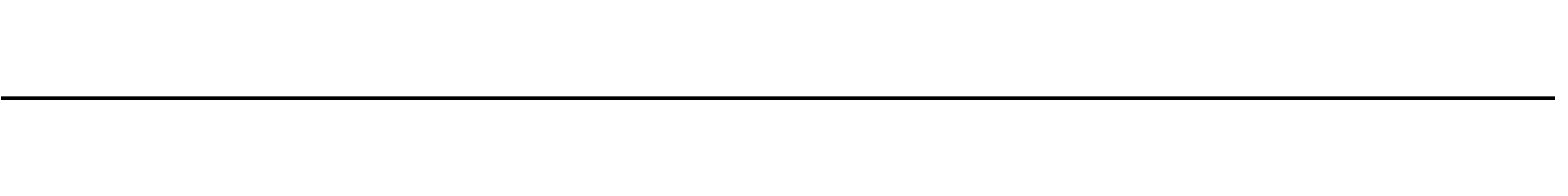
# Model space of a CAD drawing. Header units: millimetres. Extents: x -12354389001 to 271431, y -126469 to 48347.
# Tile 48 of 79: x -12331556465 to -12330987965, y -42897 to -42217. Entities that reach past the tile are written whole.
import ezdxf
from ezdxf.enums import TextEntityAlignment as Align

# ---------------------------------------------------------------- set-up
doc = ezdxf.new("R2010")
doc.units = ezdxf.units.MM
for name, pattern in [('1', [0]), ('4', [5, 3, -2]), ('BGS', [10, 0, 10])]:
    doc.linetypes.add(name, pattern=pattern)
doc.layers.get('0').update_dxf_attribs({"lineweight": 9})
doc.layers.add('00 opisy', color=7, linetype='Continuous', lineweight=25)
doc.layers.add('EBUPP', color=7, linetype='1', lineweight=30)
for name, color, linetype in [('EADOD', 7, 'Continuous'), ('EADTD', 7, 'Continuous'), ('EBUOA', 7, 'Continuous'), ('EDZPD', 3, '1'), ('EDZTD', 3, 'Continuous'), ('SDROK', 7, 'Continuous'), ('SDRPK', 7, '1'), ('SZOPO', 7, 'BGS'), ('SZZPZ', 102, 'Continuous'), ('UCCOA', 6, 'Continuous'), ('UCCOO', 6, 'Continuous'), ('UCCPA', 6, '1'), ('UCCPOR', 6, '1'), ('UCCTO', 6, 'Continuous'), ('UEEOA', 1, 'Continuous'), ('UEEOO', 1, 'Continuous'), ('UEEPA', 1, '1'), ('UEEPON', 1, '1'), ('UEETO', 1, 'Continuous'), ('UGGPOR', 2, '1'), ('UKKOA', 7, 'Continuous'), ('UKKOO', 1, 'Continuous'), ('UKKPA', 1, '1'), ('UKKPB', 1, '1'), ('UKKTO', 1, 'Continuous'), ('UTTOO', 2, 'Continuous'), ('UTTPO', 1, '1'), ('UTTTO', 2, 'Continuous'), ('UWWOO', 5, 'Continuous'), ('UWWPO', 5, '4'), ('UWWTO', 5, 'Continuous'), ('WUKOS', 7, 'Continuous'), ('WUKPS', 7, '1'), ('ZAKRES', 2, '1')]:
    doc.layers.add(name, color=color, linetype=linetype)
doc.styles.get("Standard").update_dxf_attribs({"font": 'arial.ttf'})

# ---------------------------------------------------------------- blocks, each defined once
blk = doc.blocks.new('GRO')
blk.add_circle((0, 0), 0.09)
blk = doc.blocks.new('DLI')
blk.add_circle((0, 0), 0.09)
for centre, start, end in [((0, 0.750093), 30.14144, 149.85856), ((-0.713298, 0.231779), 102.145781, 221.858708), ((0.713298, 0.231779), 318.141292, 77.854219), ((-0.440797, -0.606751), 174.149498, 293.852913), ((0.440797, -0.606751), 246.147087, 5.850502)]:
    blk.add_arc(centre, 0.75, start, end)
blk = doc.blocks.new('TRA')
for p, q in [((-5.5, 2.7539), (-5.5, 1.7539)), ((-4.5, 2.7539), (-4.5, 1.7539)), ((4.5, 2.7539), (4.5, 1.7539)), ((5.5, 2.7539), (5.5, 1.7539)), ((-0.5, -2.2461), (-0.5, -3.2461)), ((0.5, -2.2461), (0.5, -3.2461))]:
    blk.add_line(p, q)
blk = doc.blocks.new('DIG')
for p, q in [((-0.6024, 0.1875), (-0.9874, 1.3242)), ((-0.9874, 1.3242), (-0.0078, 0.6309)), ((-0.0078, 0.6309), (0.9542, 1.3483)), ((0.9542, 1.3483), (0.5976, 0.2024)), ((-1.5645, -0.5299), (-0.6024, 0.1875)), ((0.5976, 0.2024), (1.5772, -0.4909)), ((-0.3645, -0.515), (-1.5645, -0.5299)), ((0.0205, -1.6517), (-0.3645, -0.515)), ((0.3772, -0.5058), (0.0205, -1.6517)), ((1.5772, -0.4909), (0.3772, -0.5058))]:
    blk.add_line(p, q)
blk.add_circle((0, 0), 0.09)
blk = doc.blocks.new('WLZ')
blk.add_circle((0, 0), 0.4)
blk = doc.blocks.new('PNN')
for p, q in [((5.2, 0), (4.0686, 1.1314)), ((1.2, 0), (9.2, 0)), ((5.2, 0), (4.0686, -1.1314))]:
    blk.add_line(p, q)
blk = doc.blocks.new('SLS')
blk.add_circle((0, 0), 0.35)
blk = doc.blocks.new('LAT')
for p, q in [((0, 1.2), (0, 2)), ((-2, 0), (-1.2, 0)), ((1.2, 0), (2, 0)), ((0, -1.2), (0, -2))]:
    blk.add_line(p, q)
blk = doc.blocks.new('STE')
for p, q in [((-1, 0.5), (-1, -0.5)), ((1, 0.5), (1, -0.5)), ((-1, 0), (1, 0))]:
    blk.add_line(p, q)
blk = doc.blocks.new('KRA')
for p, q in [((-0.75, -0.3571), (-0.75, 0.3571)), ((-0.75, 0.3571), (0.75, 0.3571)), ((-0.25, -0.3571), (-0.25, 0.3571)), ((0.25, -0.3571), (0.25, 0.3571)), ((0.75, 0.3571), (0.75, -0.3571)), ((0.75, -0.3571), (-0.75, -0.3571))]:
    blk.add_line(p, q)
blk = doc.blocks.new('WSP')
blk.add_circle((0, 0), 0.09)
blk = doc.blocks.new('Wrocławska 82')
at = {"layer": 'EBUPP', "linetype": '1'}
for p, q in [((-295071.7, 33944.12), (-295087.68, 33878.22)), ((-295087.68, 33878.22), (-295074.07, 33874.92)), ((-295100.68, 33749), (-295076.68, 33742.24)), ((-295080.53, 33728.59), (-295104.53, 33735.35))]:
    blk.add_line(p, q, dxfattribs=at)
at = {"layer": 'EDZPD', "linetype": '1'}
for p, q in [((-295089.54, 34087.01), (-295104.48, 34092.34)), ((-295089.54, 34087.01), (-295089.38, 34087.47)), ((-295089.38, 34087.47), (-295080.52, 34084.32)), ((-295071.2, 34080.46), (-295089.54, 34087.01)), ((-295085.17, 34075.42), (-295108.07, 34083.56)), ((-295085.17, 34075.42), (-295050.99, 34063.16)), ((-295102, 33793.9), (-295059.3, 33871.5)), ((-295071, 33691.65), (-295131, 33690.2)), ((-295089.38, 33685.95), (-295099.64, 33686.11)), ((-295078, 33683.64), (-295089.38, 33685.95)), ((-295103.23, 33681.68), (-295095.91, 33682.32)), ((-295095.91, 33682.32), (-295087.34, 33680.45)), ((-295091.21, 33661.48), (-295087.34, 33680.45)), ((-295083.24, 33680.14), (-295087.34, 33680.45)), ((-295083.24, 33680.14), (-295079.58, 33680.31)), ((-295083.24, 33680.14), (-295088.31, 33662.19))]:
    blk.add_line(p, q, dxfattribs=at)
at = {"layer": 'EDZTD'}
for p, q in [((-295088.1643, 33666.7076), (-295086.4292, 33661.2431)), ((-295086.4292, 33661.2431), (-295078.196, 33661.2431))]:
    blk.add_line(p, q, dxfattribs=at)
at = {"layer": 'SDRPK', "linetype": '1'}
for p, q in [((-295087.95, 34105.27), (-295085.39, 34106.32)), ((-295085.39, 34106.32), (-295073.42, 34103.23)), ((-295090.71, 34093.87), (-295087.95, 34105.27)), ((-295104.56, 34098.51), (-295090.71, 34093.87)), ((-295090.61, 34085.98), (-295106.14, 34091.23)), ((-295110.43, 34086.55), (-295095.98, 34081.33)), ((-295083.23, 34083.57), (-295090.61, 34085.98)), ((-295095.98, 34081.33), (-295084.05, 34077)), ((-295084.05, 34077), (-295077.87, 34074.68)), ((-295105.73, 34073.13), (-295074.34, 34064.62)), ((-295101.2, 34062.64), (-295095.48, 34057.07)), ((-295095.48, 34057.07), (-295101.24, 34037.09)), ((-295096.22, 34030.17), (-295114.74, 34034.59)), ((-295089.43, 34028.43), (-295096.22, 34030.17)), ((-295089.43, 34028.43), (-295074.65, 34024.66)), ((-295099.11, 33893.79), (-295095.85, 33907.41)), ((-295095.85, 33907.41), (-295092.09, 33906.51)), ((-295092.09, 33906.51), (-295095.35, 33892.89)), ((-295095.35, 33892.89), (-295099.11, 33893.79)), ((-295108.86, 33835.92), (-295093.12, 33831.93)), ((-295085.22, 33821.51), (-295086.38, 33815.38)), ((-295085.95, 33809.18), (-295095.27, 33811.45)), ((-295089.19, 33806.12), (-295098.71, 33809.65)), ((-295088.71, 33806.02), (-295083.38, 33803.65)), ((-295083.26, 33804.13), (-295082.95, 33805.39)), ((-295101.81, 33764.24), (-295075.55, 33757.42)), ((-295087.1, 33750), (-295096.47, 33752.65)), ((-295078.16, 33747.47), (-295087.1, 33750)), ((-295095.7, 33732.86), (-295094.98, 33735.41)), ((-295094.98, 33735.41), (-295089.53, 33733.88)), ((-295089.53, 33733.88), (-295090.25, 33731.33)), ((-295084.23, 33694.43), (-295071.44, 33694.66)), ((-295132.22, 33693.35), (-295084.23, 33694.43)), ((-295085.31, 33687.31), (-295094.08, 33688.67)), ((-295078.44, 33685.72), (-295085.31, 33687.31)), ((-295102.41, 33686.53), (-295088.75, 33685.33)), ((-295088.75, 33685.33), (-295076.35, 33682.14)), ((-295102.74, 33684.46), (-295094.68, 33683.7)), ((-295094.68, 33683.7), (-295087.66, 33683.02)), ((-295089.15, 33683.17), (-295088.86, 33681.47)), ((-295087.66, 33683.02), (-295079.22, 33681.07)), ((-295084.83, 33679.32), (-295082.78, 33681.89)), ((-295089.99, 33680.67), (-295088.86, 33681.47)), ((-295088.86, 33681.47), (-295088.67, 33679.27)), ((-295112.77, 33662.68), (-295089.99, 33680.67)), ((-295088.67, 33679.27), (-295084.83, 33679.32)), ((-295088.67, 33679.27), (-295111.71, 33661.8))]:
    blk.add_line(p, q, dxfattribs=at)
at = {"layer": 'SDRPK', "linetype": '4'}
for p, q in [((-295087.17, 34086.96), (-295099.83, 34090.64)), ((-295075.61, 34083.76), (-295087.17, 34086.96)), ((-295089.43, 34028.43), (-295090.19, 34025.43)), ((-295094.22, 34025.4), (-295098.79, 34007.87)), ((-295094.22, 34025.4), (-295086.42, 34023.31)), ((-295086.42, 34023.31), (-295075.18, 34020.32)), ((-295079.83, 34002.79), (-295098.79, 34007.87)), ((-295096.65, 34000), (-295095.09, 34006.88)), ((-295097.74, 33995.18), (-295096.65, 34000)), ((-295094.31, 33987.1), (-295093.86, 33988.87)), ((-295093.86, 33988.87), (-295093.81, 33988.86)), ((-295089.15, 33987.68), (-295093.86, 33988.87)), ((-295089.28, 33987.15), (-295093.99, 33988.35)), ((-295089.45, 33986.5), (-295094.16, 33987.69)), ((-295089.15, 33987.68), (-295089.6, 33985.9)), ((-295089.18, 33987.69), (-295089.15, 33987.68)), ((-295089.6, 33985.9), (-295094.31, 33987.1)), ((-295085.21, 33939.42), (-295074.97, 33982.9)), ((-295101.65, 33944.88), (-295085.21, 33939.42)), ((-295093.61, 33936.6), (-295103.29, 33939.81)), ((-295095.74, 33927.41), (-295093.61, 33936.6)), ((-295101.77, 33928.81), (-295095.74, 33927.41)), ((-295082.94, 33864.74), (-295102.42, 33869.46)), ((-295097.3, 33865.62), (-295083.47, 33862.47)), ((-295083.47, 33862.47), (-295082.94, 33864.74)), ((-295083.47, 33862.47), (-295077.66, 33861.11)), ((-295103.61, 33827.73), (-295089.56, 33824.38)), ((-295088.71, 33806.02), (-295087.8, 33809.64)), ((-295087.43, 33792.65), (-295122.78, 33804.47)), ((-295102.63, 33800.26), (-295037.1, 33778.58)), ((-295038.25, 33776.46), (-295087.43, 33792.65)), ((-295085.04, 33787.4), (-295080.12, 33786)), ((-295083.23, 33786.18), (-295082.41, 33785.89)), ((-295110.67, 33783.05), (-295087.22, 33775.07)), ((-295082.73, 33779.05), (-295087.48, 33780.47)), ((-295084.53, 33780.24), (-295085.49, 33780.51)), ((-295085.08, 33771.93), (-295102.08, 33777.8)), ((-295087.22, 33775.07), (-295043.53, 33761.2)), ((-295057.81, 33763.31), (-295085.08, 33771.93)), ((-295103.09, 33733.93), (-295082.17, 33728.04))]:
    blk.add_line(p, q, dxfattribs=at)
at = {"layer": 'SDRPK', "linetype": '1'}
for centre, radius, start, end in [((-295076.2883, 34099.9932), 17.83, 247.08754, 265.03978), ((-295092.2031, 33844.5668), 12.67, 265.85001, 335.98301), ((-295089.5959, 33816.6701), 7.71, 89.733, 222.61366), ((-295089.185, 33811.5855), 12.8, 88.32117, 91.67883), ((-295089.3524, 33817.5632), 6.84, 58.41646, 85.28374), ((-295087.5453, 33821.8502), 2.35, 351.67653, 40.93748), ((-295098.5938, 33746.0324), 6.95, 72.20704, 145.18891)]:
    blk.add_arc(centre, radius, start, end, dxfattribs=at)
at = {"layer": 'SDRPK', "linetype": '4'}
for centre, radius, start, end in [((-295078.4276, 33781.1773), 9.08, 136.73902, 184.46743), ((-295077.0635, 33780.3319), 9.05, 133.56015, 181.59498), ((-295089.3247, 33785.4666), 7.73, 310.05712, 6.86093), ((-295077.3401, 33780.5469), 8.15, 136.27698, 180.25965), ((-295090.1332, 33785.5652), 7.73, 316.45728, 2.40841)]:
    blk.add_arc(centre, radius, start, end, dxfattribs=at)
at = {"layer": 'SZOPO', "linetype": 'BGS'}
for p, q in [((-295101.86, 34081.63), (-295062.49, 34067.27)), ((-295111.59, 34030.88), (-295092.25, 34025.7)), ((-295092.25, 34025.7), (-295063.24, 34018.16)), ((-295095.68, 33994.62), (-295096.34, 33991.94)), ((-295096.34, 33991.94), (-295091.92, 33990.78)), ((-295085.6, 33989.27), (-295084.95, 33992.06)), ((-295091.92, 33990.78), (-295092.47, 33988.52)), ((-295090.59, 33988.04), (-295090.06, 33990.31)), ((-295090.06, 33990.31), (-295085.6, 33989.27)), ((-295098.71, 33989.07), (-295094.59, 33988.07)), ((-295093.86, 33988.87), (-295094.16, 33987.69)), ((-295089.45, 33986.5), (-295089.15, 33987.68)), ((-295085.84, 33985.85), (-295088.9, 33986.61)), ((-295085.84, 33985.85), (-295074.91, 33983.14)), ((-295075.91, 33867.8), (-295092.96, 33872.07)), ((-295084.67, 33814.6), (-295086.93, 33815.28)), ((-295085.95, 33809.18), (-295084.62, 33814.85)), ((-295084.62, 33814.85), (-295079.08, 33813.13)), ((-295090.57, 33799.26), (-295088.95, 33806.07)), ((-295081.47, 33803.43), (-295083.32, 33803.89)), ((-295082.96, 33797.39), (-295090.57, 33799.26)), ((-295097.49, 33774.71), (-295083.76, 33770.45)), ((-295083.76, 33770.45), (-295067.16, 33765.16)), ((-295109.35, 33691.13), (-295071.91, 33691.58)), ((-295094.09, 33688.92), (-295102.95, 33689.28)), ((-295115.1, 33682.9), (-295089.3, 33682.82)), ((-295116.28, 33680.11), (-295089.99, 33680.67)), ((-295089.99, 33680.67), (-295088.67, 33679.27)), ((-295087.09, 33661.56), (-295083.06, 33680.62)), ((-295083.06, 33680.62), (-295056.23, 33669.14)), ((-295088.67, 33679.27), (-295092.46, 33661.48))]:
    blk.add_line(p, q, dxfattribs=at)
at = {"layer": 'UCCOA'}
for p, q in [((-295102.0846, 33867.5517), (-295095.7006, 33867.5517)), ((-295083.83, 33844.32), (-295088.1119, 33842.333)), ((-295094.0399, 33842.333), (-295088.1119, 33842.333))]:
    blk.add_line(p, q, dxfattribs=at)
at = {"layer": 'UCCPOR', "linetype": '1'}
for p, q in [((-295090.28, 33938.11), (-295167.63, 33966.32)), ((-295091.31, 33937.53), (-295168.77, 33965.78)), ((-295107.55, 33851.64), (-295090.28, 33938.11)), ((-295108.59, 33851), (-295091.31, 33937.53)), ((-295116.98, 33874.63), (-295074.12, 33864.11)), ((-295118.02, 33874.08), (-295074.29, 33863.36)), ((-295057.6, 33837.04), (-295107.55, 33851.64)), ((-295058.35, 33836.32), (-295108.59, 33851)), ((-295071.67, 33770.07), (-295138, 33786.02)), ((-295071.85, 33769.26), (-295137.32, 33785))]:
    blk.add_line(p, q, dxfattribs=at)
at = {"layer": 'UCCTO'}
for p, q in [((-295102.5873, 33866.0133), (-295094.6073, 33866.0133)), ((-295083.83, 33844.32), (-295086.6755, 33842.2783)), ((-295094.6555, 33842.2783), (-295086.6755, 33842.2783)), ((-295094.52, 33775.14), (-295094.3612, 33775.1815)), ((-295094.3612, 33775.1815), (-295085.6213, 33775.1815))]:
    blk.add_line(p, q, dxfattribs=at)
at = {"layer": 'UEEPON', "linetype": '1'}
for p, q in [((-295086.7, 34102.91), (-295085.5, 34107.4)), ((-295087.43, 34100.2), (-295086.7, 34102.91)), ((-295088.6, 34095.83), (-295087.43, 34100.2)), ((-295092.22, 34090.96), (-295088.6, 34095.83)), ((-295104.06, 34094.31), (-295092.95, 34090.71)), ((-295092.95, 34090.71), (-295092.22, 34090.96)), ((-295097.39, 34089.06), (-295092.08, 34087.26)), ((-295092.08, 34087.26), (-295090.85, 34086.9)), ((-295090.85, 34086.9), (-295089.26, 34086.45)), ((-295089.26, 34086.45), (-295083.32, 34084.74)), ((-295083.32, 34084.74), (-295080.04, 34083.78)), ((-295118.86, 34081.99), (-295092.03, 34072.77)), ((-295097.15, 34080.36), (-295088.63, 34077.32)), ((-295088.63, 34077.32), (-295084.27, 34075.8)), ((-295084.27, 34075.8), (-295078.97, 34073.94)), ((-295092.03, 34072.77), (-295089.37, 34071.86)), ((-295089.37, 34071.86), (-295086.86, 34070.99)), ((-295073.2, 34067.24), (-295086.38, 34070.76)), ((-295079.8, 34025.42), (-295096.32, 34029.28)), ((-295098.7, 34028.13), (-295095.3, 34028.05)), ((-295095.3, 34028.05), (-295087.4, 34026.03)), ((-295087.4, 34026.03), (-295079.64, 34024.02)), ((-295106.34, 33873.8), (-295084.74, 33868.85)), ((-295084.74, 33868.85), (-295082, 33868.22)), ((-295099.2, 33837.69), (-295087.6, 33836.13)), ((-295087.6, 33836.13), (-295086.54, 33835.28)), ((-295086.2, 33835.89), (-295085.5, 33835.92)), ((-295085.5, 33835.92), (-295080.55, 33834.45)), ((-295086.54, 33835.28), (-295086.2, 33835.89)), ((-295109.92, 33824.8), (-295093.19, 33820.27)), ((-295096.02, 33821.62), (-295100.85, 33823.05)), ((-295074.75, 33820.89), (-295086.78, 33821.81)), ((-295092.35, 33820.6), (-295096.02, 33821.62)), ((-295087.27, 33821.64), (-295092.35, 33820.6)), ((-295093.19, 33820.27), (-295076.93, 33816.07)), ((-295104.26, 33766.77), (-295093.48, 33763.94)), ((-295101.25, 33766.55), (-295082.26, 33761.64)), ((-295093.48, 33763.94), (-295090.76, 33763.23)), ((-295090.76, 33763.23), (-295081.97, 33760.86)), ((-295082.68, 33759.28), (-295083.85, 33756.45)), ((-295083.85, 33756.45), (-295084.93, 33753.86)), ((-295084.93, 33753.86), (-295086.53, 33750)), ((-295086.53, 33750), (-295086.69, 33749.63)), ((-295086.69, 33749.63), (-295088.62, 33745.6)), ((-295088.62, 33745.6), (-295086.72, 33746.78)), ((-295077.33, 33743.98), (-295086.72, 33746.78)), ((-295086.47, 33692.49), (-295071.3, 33692.73)), ((-295094.29, 33692.37), (-295086.47, 33692.49)), ((-295098.95, 33692.29), (-295094.29, 33692.37)), ((-295098.41, 33689.08), (-295090.3, 33688.22)), ((-295090.3, 33688.22), (-295089.15, 33688.1)), ((-295089.15, 33688.1), (-295087.49, 33687.78)), ((-295087.49, 33687.78), (-295085.5, 33687.4)), ((-295085.5, 33687.4), (-295075.6, 33684.76))]:
    blk.add_line(p, q, dxfattribs=at)
at = {"layer": 'UEETO'}
for p in [(-295098.1805, 33746.8084), (-295088.6156, 33745.6019)]:
    blk.add_line(p, (-295089.9291, 33746.8084), dxfattribs=at)
at = {"layer": 'UGGPOR', "linetype": '1'}
for p, q in [((-295103.77, 34090.95), (-295095.92, 34087.93)), ((-295095.92, 34087.93), (-295083.51, 34083.34)), ((-295083.51, 34083.34), (-295079.64, 34082.21)), ((-295095.06, 34080.52), (-295102.14, 34082.97)), ((-295086.81, 34077.74), (-295095.06, 34080.52)), ((-295078.98, 34074.98), (-295086.81, 34077.74))]:
    blk.add_line(p, q, dxfattribs=at)
at = {"layer": 'UKKOA'}
for p, q in [((-295083.26, 34064.11), (-295084.4816, 34062.7476)), ((-295090.7352, 34062.7476), (-295084.4816, 34062.7476)), ((-295101.6495, 33871.8895), (-295095.5262, 33871.8895)), ((-295087.7527, 33838.8524), (-295081.4339, 33838.8524)), ((-295100.3467, 33754.1742), (-295094.4839, 33754.1742)), ((-295089.17, 33750.37), (-295089.0607, 33751.425)), ((-295089.0607, 33751.425), (-295083.0676, 33751.425)), ((-295084.4048, 33749.338), (-295083.4588, 33748.1914)), ((-295083.4588, 33748.1914), (-295077.4657, 33748.1914)), ((-295086.0692, 33714.5887), (-295080.011, 33714.5887)), ((-295088.5787, 33669.6897), (-295091.7522, 33667.6194)), ((-295097.6801, 33667.6194), (-295091.7522, 33667.6194))]:
    blk.add_line(p, q, dxfattribs=at)
at = {"layer": 'UKKPB', "linetype": '1'}
for p, q in [((-295096.33, 34109.7), (-295106.54, 34113.18)), ((-295092.79, 34108.5), (-295096.33, 34109.7)), ((-295078.82, 34103.75), (-295092.79, 34108.5)), ((-295085.18, 34099.56), (-295082.42, 34101.26)), ((-295091.12, 34095.88), (-295085.18, 34099.56)), ((-295097.85, 34067.47), (-295094.25, 34066.67)), ((-295094.25, 34066.67), (-295092.41, 34066.26)), ((-295092.41, 34066.26), (-295083.48, 34064.28)), ((-295081.21, 33821.73), (-295106.41, 33828.77)), ((-295081.19, 33821.53), (-295084.28, 33820.58)), ((-295096.33, 33751.94), (-295101.02, 33753)), ((-295094.66, 33751.56), (-295096.33, 33751.94)), ((-295089.47, 33750.39), (-295094.66, 33751.56)), ((-295107.34, 33750.69), (-295093.35, 33750)), ((-295083.99, 33750), (-295083.79, 33750.33)), ((-295087.66, 33750), (-295088.89, 33750.25)), ((-295093.35, 33750), (-295090.21, 33749.85)), ((-295084.66, 33749.39), (-295087.66, 33750)), ((-295085.16, 33748.61), (-295090.21, 33749.85)), ((-295084.93, 33747.26), (-295084.42, 33749.05)), ((-295071.47, 33745.8), (-295084.59, 33748.53)), ((-295085.39, 33745.62), (-295084.93, 33747.26)), ((-295085.63, 33744.76), (-295085.39, 33745.62)), ((-295079.06, 33713.78), (-295094.82, 33711.07)), ((-295094.82, 33711.07), (-295095.35, 33710.97)), ((-295095.35, 33710.97), (-295118.93, 33706.91)), ((-295088.34, 33671.33), (-295111.37, 33671.13)), ((-295084.27, 33669.82), (-295088.34, 33671.33)), ((-295098.84, 33670.27), (-295088.37, 33670.31)), ((-295088.37, 33670.31), (-295063.28, 33661.72)), ((-295061.16, 33662.08), (-295084.27, 33669.82))]:
    blk.add_line(p, q, dxfattribs=at)
at = {"layer": 'UKKTO'}
for p, q in [((-295083.26, 34064.11), (-295085.2342, 34061.5131)), ((-295093.4855, 34061.5131), (-295085.2342, 34061.5131)), ((-295100.3204, 33753.0737), (-295091.5805, 33753.0737)), ((-295098.5122, 33752.4576), (-295089.5008, 33752.4576)), ((-295089.1699, 33750.3479), (-295089.5008, 33752.4576)), ((-295084.37, 33749.34), (-295083.6916, 33747.4473)), ((-295083.6916, 33747.4473), (-295075.7117, 33747.4473)), ((-295086.705, 33723.0469), (-295078.3994, 33723.0469)), ((-295087.7381, 33714.0132), (-295079.4868, 33714.0132))]:
    blk.add_line(p, q, dxfattribs=at)
at = {"layer": 'UTTPO', "linetype": '1'}
for p, q in [((-295075.61, 33980.19), (-295086.56, 33933.67)), ((-295111.18, 33937.92), (-295083.96, 33931.38)), ((-295086.56, 33933.67), (-295086.91, 33932.2)), ((-295089.03, 33923.2), (-295086.91, 33932.2)), ((-295083.96, 33931.38), (-295077.18, 33929.3)), ((-295089.03, 33923.2), (-295097.95, 33885.31)), ((-295089.03, 33923.2), (-295077.41, 33920.56)), ((-295075.53, 33842.01), (-295107.85, 33851.52))]:
    blk.add_line(p, q, dxfattribs=at)
at = {"layer": 'UWWPO', "linetype": '1'}
for p, q in [((-295115.81, 33868.73), (-295089.42, 33862.41)), ((-295087.73, 33860.52), (-295114.39, 33866.82)), ((-295079.27, 33859.22), (-295089.42, 33862.41)), ((-295076.97, 33857.25), (-295087.73, 33860.52)), ((-295100.84, 33757.03), (-295095.16, 33755.67)), ((-295095.16, 33755.67), (-295093.28, 33755.21)), ((-295093.28, 33755.21), (-295084.17, 33753.02)), ((-295085.04, 33750), (-295084.17, 33753.02)), ((-295084.17, 33753.02), (-295064.75, 33750.76)), ((-295085.28, 33749.2), (-295085.04, 33750)), ((-295085.82, 33747.34), (-295085.28, 33749.2)), ((-295086.48, 33745.05), (-295085.82, 33747.34))]:
    blk.add_line(p, q, dxfattribs=at)
at = {"layer": 'WUKPS', "linetype": '1'}
for p, q in [((-295075.97, 33943.1), (-295091.99, 33879.91)), ((-295078.71, 33942.92), (-295093.77, 33889.18)), ((-295083.33, 33926.43), (-295080.41, 33925.61)), ((-295083.87, 33924.5), (-295082.38, 33924.09)), ((-295084.41, 33922.58), (-295081.39, 33921.73)), ((-295084.95, 33920.65), (-295083.41, 33920.22)), ((-295085.49, 33918.73), (-295082.37, 33917.85)), ((-295086.03, 33916.8), (-295084.45, 33916.36)), ((-295086.57, 33914.88), (-295083.36, 33913.97)), ((-295087.11, 33912.95), (-295085.48, 33912.49)), ((-295087.65, 33911.02), (-295084.34, 33910.1)), ((-295088.19, 33909.1), (-295086.51, 33908.63)), ((-295088.73, 33907.17), (-295085.32, 33906.22)), ((-295089.27, 33905.25), (-295087.54, 33904.76)), ((-295089.81, 33903.32), (-295086.3, 33902.34)), ((-295090.35, 33901.39), (-295088.57, 33900.9)), ((-295090.89, 33899.47), (-295087.29, 33898.46)), ((-295091.43, 33897.54), (-295089.6, 33897.03)), ((-295091.97, 33895.62), (-295088.27, 33894.58)), ((-295092.51, 33893.69), (-295090.63, 33893.17)), ((-295093.04, 33891.76), (-295089.25, 33890.7)), ((-295093.59, 33889.84), (-295091.66, 33889.3)), ((-295093.77, 33889.18), (-295096.27, 33872.24)), ((-295093.92, 33888.19), (-295090.04, 33887.62)), ((-295094.21, 33886.21), (-295092.37, 33885.94)), ((-295094.5, 33884.23), (-295091.02, 33883.72)), ((-295094.79, 33882.25), (-295093.16, 33882.01)), ((-295095.08, 33880.28), (-295092, 33879.82)), ((-295091.99, 33879.91), (-295093, 33871.63)), ((-295095.38, 33878.3), (-295093.81, 33878.07)), ((-295095.67, 33876.32), (-295092.48, 33875.85)), ((-295095.96, 33874.34), (-295094.34, 33874.1)), ((-295096.25, 33872.36), (-295092.97, 33871.88)), ((-295093.09, 33871.25), (-295096.27, 33872.24)), ((-295093.02, 33871.83), (-295078.57, 33868.22)), ((-295092.76, 33871.18), (-295092.65, 33871.74)), ((-295078.57, 33868.22), (-295093.09, 33871.25)), ((-295091.78, 33870.97), (-295091.73, 33871.23)), ((-295090.8, 33870.77), (-295090.7, 33871.25)), ((-295089.83, 33870.57), (-295089.78, 33870.79)), ((-295088.85, 33870.36), (-295088.76, 33870.76)), ((-295087.87, 33870.16), (-295087.83, 33870.34)), ((-295086.89, 33869.95), (-295086.82, 33870.28)), ((-295085.91, 33869.75), (-295085.88, 33869.89)), ((-295084.93, 33869.54), (-295084.88, 33869.79)), ((-295083.95, 33869.34), (-295083.93, 33869.45)), ((-295089.85, 33821.75), (-295089.85, 33824.38)), ((-295087.85, 33821.75), (-295087.85, 33824.24)), ((-295091.85, 33821.75), (-295091.85, 33824.04)), ((-295090.85, 33821.75), (-295090.85, 33823.01)), ((-295088.85, 33821.75), (-295088.85, 33823.07)), ((-295093.45, 33820.92), (-295095, 33822.18)), ((-295092.82, 33821.69), (-295093.53, 33822.26)), ((-295096, 33817.79), (-295092.78, 33821.75)), ((-295092.78, 33821.75), (-295087.02, 33821.75)), ((-295087.02, 33821.75), (-295088.24, 33814.84)), ((-295087.05, 33821.58), (-295086.16, 33821.42)), ((-295094.09, 33820.14), (-295094.88, 33820.79)), ((-295094.72, 33819.37), (-295096.23, 33820.6)), ((-295087.22, 33820.6), (-295085.46, 33820.28)), ((-295087.4, 33819.61), (-295086.52, 33819.46)), ((-295095.35, 33818.59), (-295096.02, 33819.14)), ((-295095.98, 33817.82), (-295097.04, 33818.68)), ((-295087.57, 33818.63), (-295085.83, 33818.32)), ((-295094.63, 33812.63), (-295096, 33817.79)), ((-295087.75, 33817.64), (-295086.88, 33817.49)), ((-295095.75, 33816.86), (-295096.53, 33816.65)), ((-295087.92, 33816.66), (-295086.19, 33816.35)), ((-295095.5, 33815.89), (-295097.21, 33815.44)), ((-295095.24, 33814.92), (-295096.11, 33814.69)), ((-295088.24, 33814.84), (-295085, 33814.18)), ((-295094.98, 33813.96), (-295096.64, 33813.52)), ((-295094.73, 33812.99), (-295095.44, 33812.8)), ((-295085.73, 33810.61), (-295094.63, 33812.63)), ((-295094.02, 33812.49), (-295094.31, 33811.22)), ((-295093.04, 33812.27), (-295093.19, 33811.63)), ((-295092.07, 33812.05), (-295092.37, 33810.74)), ((-295091.09, 33811.83), (-295091.24, 33811.17)), ((-295090.12, 33811.61), (-295090.42, 33810.27)), ((-295089.14, 33811.39), (-295089.3, 33810.71)), ((-295088.17, 33811.16), (-295088.48, 33809.8)), ((-295087.19, 33810.94), (-295087.35, 33810.25)), ((-295086.22, 33810.72), (-295086.54, 33809.32)), ((-295089.66, 33804.45), (-295099.71, 33808.2)), ((-295096.22, 33806.89), (-295095.91, 33807.7)), ((-295090.59, 33804.8), (-295089.99, 33806.42)), ((-295092.47, 33805.5), (-295092.17, 33806.3)), ((-295101.34, 33772.17), (-295068.11, 33762.39)), ((-295096.62, 33770.77), (-295098.76, 33763.53)), ((-295094.7, 33770.21), (-295095.76, 33766.61)), ((-295092.78, 33769.64), (-295094.89, 33762.51)), ((-295090.86, 33769.07), (-295091.91, 33765.53)), ((-295088.94, 33768.5), (-295091.02, 33761.49)), ((-295087.03, 33767.94), (-295088.06, 33764.46)), ((-295085.11, 33767.37), (-295087.15, 33760.47)), ((-295083.19, 33766.8), (-295084.2, 33763.38)), ((-295081.27, 33766.23), (-295083.28, 33759.45)), ((-295071.36, 33756.3), (-295101.45, 33764.24)), ((-295094.59, 33750), (-295094.09, 33751.98)), ((-295096.64, 33750.04), (-295096.33, 33751.28)), ((-295090.47, 33750), (-295090.24, 33750.89)), ((-295099.62, 33750.79), (-295096.46, 33750)), ((-295092.53, 33750), (-295092.46, 33750.25)), ((-295096.46, 33750), (-295076.56, 33745.03)), ((-295094.7, 33749.56), (-295094.59, 33750)), ((-295092.76, 33749.08), (-295092.53, 33750)), ((-295090.82, 33748.59), (-295090.47, 33750)), ((-295086.94, 33747.62), (-295086.39, 33749.8)), ((-295088.88, 33748.11), (-295088.6, 33749.22)), ((-295084.99, 33747.14), (-295084.73, 33748.2))]:
    blk.add_line(p, q, dxfattribs=at)
at = {"layer": 'ZAKRES', "linetype": '1'}
for p, q in [((-295102.2, 34081.48), (-295051.05, 34063.22)), ((-295071.02, 33691.65), (-295172.22, 33689.55))]:
    blk.add_line(p, q, dxfattribs=at)
at = {"layer": 'EADOD'}
for p in [(-295089.38, 34087.47), (-295089.54, 34087.01), (-295085.17, 34075.42)]:
    blk.add_blockref('GRO', p, dxfattribs=at)
at = {"layer": 'SZZPZ'}
for name, p in [('TRA', (-295082.06, 34095.97)), ('TRA', (-295100.75, 34092.41)), ('DLI', (-295090.33, 34091.1)), ('TRA', (-295093.9, 34072.73)), ('TRA', (-295079.83, 34068.11)), ('DLI', (-295096.55, 34017.88)), ('DLI', (-295082.95, 33933.18)), ('TRA', (-295088.22, 33928.87)), ('DLI', (-295084.01, 33928.83)), ('DLI', (-295085.12, 33923.82)), ('TRA', (-295095.24, 33919.79)), ('DLI', (-295086.18, 33919.37)), ('DLI', (-295087.16, 33915.6)), ('TRA', (-295099.88, 33909.39)), ('DLI', (-295088.59, 33910.45)), ('TRA', (-295083.55, 33906.47)), ('DLI', (-295089.33, 33906.56)), ('DLI', (-295090.6, 33902.31)), ('TRA', (-295100.86, 33898.83)), ('DLI', (-295091.54, 33897.38)), ('DLI', (-295092.68, 33893.06)), ('DLI', (-295093.87, 33888.22)), ('TRA', (-295089.41, 33883.37)), ('DLI', (-295094.73, 33884.41)), ('DLI', (-295095.26, 33882.05)), ('TRA', (-295099.52, 33879.89)), ('DLI', (-295092.28, 33872.7)), ('TRA', (-295081.17, 33871.5)), ('DLI', (-295088.38, 33871.98)), ('TRA', (-295099.77, 33859.86)), ('DLI', (-295081.75, 33845.85)), ('TRA', (-295092.96, 33844.3)), ('DLI', (-295086.7, 33841.93)), ('DLI', (-295088.54, 33834.97)), ('TRA', (-295091.1, 33815.08)), ('DLI', (-295097.44, 33806.87)), ('DLI', (-295097.52, 33804.76)), ('TRA', (-295093.81, 33785.1)), ('DLI', (-295093.19, 33772.16)), ('DLI', (-295089.84, 33771)), ('DLI', (-295087.5, 33770.26)), ('DLI', (-295084.53, 33769.36)), ('DLI', (-295081.79, 33768.4)), ('TRA', (-295096.02, 33765.75)), ('TRA', (-295082.35, 33761.39)), ('DIG', (-295089.29, 33748.38)), ('DIG', (-295088.73, 33748.21)), ('TRA', (-295088.64, 33746.42)), ('TRA', (-295079.98, 33744.04)), ('DLI', (-295092.72, 33690.76)), ('DLI', (-295085.92, 33690.4)), ('TRA', (-295079.71, 33672.33))]:
    blk.add_blockref(name, p, dxfattribs=at)
at = {"layer": 'UCCPA'}
blk.add_blockref('WLZ', (-295083.83, 33844.32), dxfattribs=at)
at = {"layer": 'UCCPA', "rotation": 295.770001}
blk.add_blockref('WLZ', (-295094.52, 33775.14), dxfattribs=at)
at = {"layer": 'UEEOO'}
for rotation in [75.619992, 156.659996]:
    blk.add_blockref('PNN', (-295092.8, 34089.99), dxfattribs=dict(at, rotation=rotation))
at = {"layer": 'UEEPA'}
for name, p, rotation in [('LAT', (-295092.8, 34089.99), 22.139994), ('LAT', (-295097.57, 34089.23), 25.319993), ('LAT', (-295086.49, 34071), 88.990006), ('LAT', (-295096.47, 34029.48), 89.589997), ('LAT', (-295086.97, 33821.68), 91.05999), ('STE', (-295088.62, 33745.6), 164.38147), ('LAT', (-295085.38, 33687.66), 87.929988)]:
    blk.add_blockref(name, p, dxfattribs=dict(at, rotation=rotation))
for p in [(-295092.8, 34089.99), (-295086.57, 34070.92), (-295096.55, 34029.38), (-295086.56, 34023.65), (-295091.12, 34005.86), (-295083.4, 33845.72), (-295082.93, 33845.66), (-295087.02, 33821.76), (-295085.38, 33687.66)]:
    blk.add_blockref('SLS', p, dxfattribs=at)
at = {"layer": 'UKKPA'}
for p, rotation in [((-295091.47, 34095.43), 74.63999699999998), ((-295083.26, 34064.11), 80.62999100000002), ((-295084.57, 33820.64), 79.520003)]:
    blk.add_blockref('KRA', p, dxfattribs=dict(at, rotation=rotation))
for p in [(-295089.17, 33750.37), (-295084.37, 33749.34), (-295088.27, 33669.78)]:
    blk.add_blockref('WLZ', p, dxfattribs=at)
at = {"layer": 'WUKOS'}
for p in [(-295091.45, 34095.37), (-295088.62, 34090.25), (-295094.14, 34086.93), (-295095.14, 34084.27), (-295096.12, 34081.58), (-295096.27, 34081.15), (-295086.53, 34070.98), (-295095.73, 34056.99), (-295095.36, 34056.89), (-295085.11, 34039.93), (-295089.54, 34028.63), (-295089.64, 34028.31), (-295090.31, 34025.64), (-295094.53, 34025.25), (-295095.82, 33992.26), (-295085.33, 33988.73), (-295089.58, 33985.73), (-295092.27, 33964.24), (-295085.31, 33939.54), (-295093.82, 33936.49), (-295095.95, 33907.57), (-295095.76, 33907.24), (-295095.5, 33893.08), (-295095.29, 33892.7), (-295093.87, 33889.58), (-295091.83, 33879.92), (-295092.14, 33872.82), (-295096.5, 33872.53), (-295088.15, 33871.98), (-295093.08, 33870.98), (-295083.7, 33862.32), (-295087.03, 33841.99), (-295084.09, 33835.07), (-295083.8, 33834.8), (-295089.45, 33832.34), (-295089.35, 33831.98), (-295089.67, 33824.49), (-295089.67, 33824.25), (-295087.26, 33821.56), (-295084.59, 33820.6), (-295095.83, 33817.82), (-295086.26, 33815.47), (-295084.94, 33814.18), (-295094.48, 33812.78), (-295095.36, 33811.32), (-295083.01, 33804.75), (-295089.89, 33804.3), (-295090.06, 33799.59), (-295090.55, 33799.14), (-295094.34, 33797.65), (-295083.14, 33797.05), (-295095.65, 33795.52), (-295085.16, 33787.61), (-295087.57, 33780.34), (-295086.39, 33774.91), (-295087, 33772.6), (-295096.72, 33752.51), (-295090.32, 33731.01), (-295084.33, 33692.05)]:
    blk.add_blockref('WSP', p, dxfattribs=at)
at = {"layer": 'EADTD', "oblique": 15}
blk.add_text('28', height=2.5, rotation=164.27, dxfattribs=at).set_placement((-295087.92, 33742.03), align=Align.TOP_LEFT)
at = {"layer": 'EBUOA', "oblique": 15}
blk.add_text('i', height=2.5, dxfattribs=at).set_placement((-295090.98, 33737.96))
at = {"layer": 'EDZTD', "oblique": 15}
for s, p in [('247/1', (-295086.21, 33664.58)), ('246/7', (-295104.89, 33663.67))]:
    blk.add_text(s, height=2.5, dxfattribs=at).set_placement(p, align=Align.TOP_LEFT)
at = {"layer": 'SDROK', "oblique": 15}
for s, rotation, p in [('bet.', 345.67, (-295084.24, 34024.29)), ('ch.bruk.', 347.15, (-295096.28, 33866.17)), ('bet.', 339.66, (-295091.59, 33808.33)), ('bet.', 339.66, (-295094.32, 33806.75)), ('bet.', 72.26, (-295086.1, 33782.53)), ('j.asf.', 347.91, (-295091.77, 33756.04)), ('ch.bruk', 37.15999, (-295099.89, 33671.44))]:
    blk.add_text(s, height=1.5, rotation=rotation, dxfattribs=at).set_placement(p)
for s, p in [('beton', (-295088.69, 34014.39)), ('asf.', (-295085.01, 33996.1)), ('asf.', (-295093.99, 33961.44)), ('wyw.', (-295086.07, 33846.97)), ('tryl.', (-295084.07, 33809.19)), ('asf.', (-295087.13, 33802)), ('bet.', (-295087.22, 33680.92)), ('żwir', (-295088.35, 33672.23))]:
    blk.add_text(s, height=1.5, dxfattribs=at).set_placement(p)
at = {"layer": 'UCCOA', "oblique": 15}
for s, p in [('214.38', (-295101.92, 33868.15)), ('212.38', (-295102.21, 33866.85)), ('ndo.', (-295089.95, 33842.49)), ('c', (-295084.11, 33842.88))]:
    blk.add_text(s, height=1.8, dxfattribs=at).set_placement(p)
blk.add_text('213.16', height=1.8, dxfattribs=at).set_placement((-295087.47, 33844.73), align=Align.TOP_RIGHT)
blk.add_text('c', height=1.8, rotation=359.08, dxfattribs=at).set_placement((-295094.84, 33774.87), align=Align.TOP_LEFT)
at = {"layer": 'UCCOO', "oblique": 15}
for s, rotation, p in [('c.o.', 78.7, (-295094.69, 33916.88)), ('c.o', 346.24, (-295090.95, 33867.51)), ('c.o.', 343.71, (-295099.19, 33849.46)), ('c.o.  niecz.', 346.67, (-295093, 33774.46))]:
    blk.add_text(s, height=1.8, rotation=rotation, dxfattribs=at).set_placement(p)
at = {"layer": 'UCCTO', "oblique": 15}
for s, rotation, p in [('1-1.1/32', 80.53767, (-295096.85, 33915.05)), ('1-1.2/21', 346.373, (-295091.37, 33869.24)), ('1-1.1/32', 345.8547, (-295099.85, 33850.29)), ('1-1.2/39', 347.47119, (-295088.74, 33775.12))]:
    blk.add_text(s, height=1.5, rotation=rotation, dxfattribs=at).set_placement(p, align=Align.TOP_LEFT)
blk.add_text('971b-1-2', height=1.5, dxfattribs=at).set_placement((-295102.45, 33868.01), align=Align.TOP_LEFT)
blk.add_text('971b-1-5', height=1.5, dxfattribs=at).set_placement((-295086.14, 33844.28), align=Align.TOP_RIGHT)
blk.add_text('971b-1-18', height=1.5, dxfattribs=at).set_placement((-295094.23, 33775.68))
at = {"layer": 'UEEOA', "oblique": 15}
blk.add_text('e', height=1.8, dxfattribs=at).set_placement((-295090.23, 33747.1), align=Align.TOP_LEFT)
at = {"layer": 'UEEOO', "oblique": 15}
for s, rotation, p in [('eNA', 75, (-295087.83, 34102.78)), ('eN', 343.93, (-295087.2, 34085.88)), ('eNA', 341.03, (-295091.62, 34073.67)), ('eNA', 347.09, (-295085.12, 33868.7)), ('eNA', 345.31, (-295093.47, 33763.77)), ('eNA', 67.43999, (-295085.25, 33755.99)), ('eN orient.', 0.90999, (-295095.43, 33693.41)), ('eNA', 349.16, (-295089.98, 33689.26))]:
    blk.add_text(s, height=1.8, rotation=rotation, dxfattribs=at).set_placement(p, align=Align.TOP_LEFT)
at = {"layer": 'UEETO', "oblique": 15}
for s, rotation, p in [('1-2.1/1', 341.568, (-295084.49, 34076.79)), ('1-1.2/60', 348.42595, (-295089.38, 33869.6)), ('1-1.3/52', 345.50825, (-295099.19, 33765.04)), ('1-1.2/63', 69.25024, (-295086.94, 33752.01))]:
    blk.add_text(s, height=1.5, rotation=rotation, dxfattribs=at).set_placement(p, align=Align.TOP_LEFT)
blk.add_text('971b-3-5', height=1.5, dxfattribs=at).set_placement((-295089.39, 33747.31), align=Align.RIGHT)
blk.add_text('1-1.3/80', height=1.5, dxfattribs=at).set_placement((-295090.15, 33693.38), align=Align.TOP_LEFT)
at = {"layer": 'UKKOA', "oblique": 15}
for s, p in [('216.08', (-295083.84, 34063.35)), ('211.84', (-295079.37, 33715.19))]:
    blk.add_text(s, height=1.8, dxfattribs=at).set_placement(p, align=Align.RIGHT)
for s, p in [('213.20', (-295087.4, 34062.88)), ('ndo.', (-295100.88, 33871.97)), ('210.39', (-295100.45, 33754.2)), ('k', (-295090.64, 33751.97)), ('ndo.', (-295088.47, 33751.56)), ('k', (-295085.1, 33749.24)), ('k', (-295087.75, 33669.63)), ('207.93', (-295094.64, 33668.66))]:
    blk.add_text(s, height=1.8, dxfattribs=at).set_placement(p, align=Align.TOP_LEFT)
for s, p in [('214.41', (-295101.49, 33872.49)), ('211.69', (-295100.19, 33754.77)), ('211.80', (-295088.9, 33752.02)), ('211.82', (-295083.3, 33748.79))]:
    blk.add_text(s, height=1.8, dxfattribs=at).set_placement(p)
for s, p in [('212.38', (-295080.79, 33841.25)), ('210.61', (-295091.11, 33670.02))]:
    blk.add_text(s, height=1.8, dxfattribs=at).set_placement(p, align=Align.TOP_RIGHT)
blk.add_text('k', height=1.8, rotation=9.78, dxfattribs=at).set_placement((-295095.91, 33711.97), align=Align.TOP_LEFT)
at = {"layer": 'UKKOO', "oblique": 15}
for s, rotation, p in [('k400', 341.22, (-295096.11, 34110.79)), ('k150', 31.73999, (-295085.83, 34100.85)), ('k300', 347.42, (-295097.91, 34068.71)), ('ks250', 345.42097, (-295096.65, 33827.18)), ('kA', 347.29, (-295093.22, 33752.76)), ('kA', 69.44394, (-295086.52, 33745.35))]:
    blk.add_text(s, height=1.8, rotation=rotation, dxfattribs=at).set_placement(p, align=Align.TOP_LEFT)
at = {"layer": 'UKKTO', "oblique": 15}
for s, rotation, p in [('1-1.1/104', 348.5115, (-295098.45, 34068.61)), ('1-1.1/118', 344.52564, (-295092.73, 33826.21)), ('1-1.2/31', 72.896, (-295085.44, 33744.86)), ('1-1.1/122', 348.80293, (-295096.43, 33751.57)), ('1-1.1/9', 8.47489, (-295095.91, 33711.97))]:
    blk.add_text(s, height=1.5, rotation=rotation, dxfattribs=at).set_placement(p, align=Align.TOP_LEFT)
for s, p in [('921d-3-3', (-295084.7, 34063.51)), ('971b-3-4', (-295077.86, 33725.05))]:
    blk.add_text(s, height=1.5, dxfattribs=at).set_placement(p, align=Align.TOP_RIGHT)
blk.add_text('971b-1-21', height=1.5, dxfattribs=at).set_placement((-295100.19, 33753.57))
for s, p in [('971b-1-22', (-295088.96, 33752.96)), ('971b-3-5', (-295078.95, 33714.51))]:
    blk.add_text(s, height=1.5, dxfattribs=at).set_placement(p, align=Align.RIGHT)
blk.add_text('971b-3-1', height=1.5, dxfattribs=at).set_placement((-295083.56, 33749.45), align=Align.TOP_LEFT)
at = {"layer": 'UTTOO', "oblique": 15}
for rotation, p in [(76.75001, (-295086.71, 33934.17)), (348.07, (-295090.2, 33933.15)), (342.35, (-295091.53, 33847.36))]:
    blk.add_text('tA', height=1.8, rotation=rotation, dxfattribs=at).set_placement(p)
at = {"layer": 'UTTTO', "oblique": 15}
for s, rotation, p in [('1-1.1/46', 75.76007, (-295087.15, 33935.98)), ('1-1.1/33', 348.552, (-295098.11, 33935.81)), ('1-1.2/27', 348.13268, (-295086.83, 33923.65)), ('1-1.2/26', 350.01419, (-295104.06, 33887.71)), ('1-1.2/28', 343.8357, (-295092.47, 33848.51))]:
    blk.add_text(s, height=1.5, rotation=rotation, dxfattribs=at).set_placement(p, align=Align.TOP_LEFT)
at = {"layer": 'UWWOO', "oblique": 15}
for rotation, p in [(346.47, (-295095.09, 33755.9)), (73.78999, (-295085.1, 33750.25))]:
    blk.add_text('wA', height=1.8, rotation=rotation, dxfattribs=at).set_placement(p)
at = {"layer": 'UWWTO', "oblique": 15}
for s, rotation, p in [('1-1.3/7', 345.24012, (-295098.62, 33757.55)), ('1-1.2/32', 73.989, (-295086.16, 33749.53))]:
    blk.add_text(s, height=1.5, rotation=rotation, dxfattribs=at).set_placement(p, align=Align.TOP_LEFT)
at = {"layer": 'WUKOS', "oblique": 15}
for s, p in [('216.74', (-295091.04, 34094.68)), ('216.83', (-295088.3, 34090.03)), ('216.84', (-295099.28, 34076.56)), ('216.74', (-295086.04, 34071.44)), ('216.37', (-295098.41, 34062.55)), ('215.99', (-295084.76, 34040.32)), ('216.05', (-295098.75, 34024.27)), ('216.15', (-295098.14, 34008.07)), ('215.55', (-295097.37, 33995.48)), ('215.73', (-295095.55, 33992.49)), ('215.67', (-295085.13, 33988.99)), ('215.21', (-295103.49, 33987.96)), ('214.93', (-295093.78, 33984.5)), ('214.53', (-295103.13, 33970.64)), ('214.79', (-295091.82, 33964.69)), ('214.65', (-295101.33, 33945.37)), ('214.86', (-295085.28, 33938.59)), ('214.76', (-295098.05, 33935.44)), ('214.58', (-295101.76, 33927.33)), ('214.48', (-295103.2, 33884.87)), ('213.54', (-295091.73, 33873.15)), ('213.26', (-295087.66, 33872.27)), ('214.42', (-295101.79, 33869.71)), ('213.84', (-295083.52, 33865.44)), ('214.02', (-295087.7, 33861.18)), ('213.31', (-295084.01, 33855.43)), ('214.08', (-295103.66, 33846.9)), ('213.39', (-295091.03, 33840.61)), ('212.82', (-295103.4, 33827.93)), ('213.06', (-295091.34, 33820.56)), ('212.18', (-295084.45, 33819.46)), ('212.18', (-295085.94, 33815.57)), ('212.90', (-295089.11, 33813.28)), ('212.22', (-295086.34, 33806.03)), ('211.20', (-295086.73, 33804.73)), ('212.16', (-295089.85, 33799.73)), ('213.45', (-295094.96, 33799.24)), ('212.79', (-295094.01, 33797.71)), ('213.35', (-295087.31, 33795.85)), ('212.76', (-295095.24, 33795.5)), ('212.91', (-295097.36, 33793.54)), ('212.70', (-295084.84, 33787.81)), ('212.79', (-295100.71, 33781.44)), ('212.67', (-295092.11, 33779.27)), ('212.81', (-295097.09, 33775.23)), ('211.68', (-295100.58, 33757.44)), ('211.81', (-295096.44, 33752.89)), ('213.36', (-295094.57, 33730.06)), ('212.23', (-295098.72, 33692.84)), ('212.28', (-295083.88, 33692.3)), ('211.21', (-295102.44, 33689.73)), ('211.15', (-295102.42, 33686.85)), ('211.12', (-295102.48, 33684.7))]:
    blk.add_text(s, height=1.8, dxfattribs=at).set_placement(p)
for s, rotation, p in [('217.09', 341.31, (-295094.47, 34086.1)), ('217.14', 340.13, (-295094.96, 34083.93)), ('217.26', 342.91, (-295101.66, 34082.1)), ('217.16', 340.07, (-295096.06, 34081.58)), ('217.23', 340.07, (-295096.58, 34080.35)), ('216.46', 75.53, (-295096.73, 34053.23)), ('216.26', 77.74, (-295095.42, 34052.69)), ('215.96', 346.15, (-295093.47, 34029.68)), ('216.04', 345.44, (-295093.85, 34028.48)), ('216.02', 348.09, (-295094.3, 34026.72)), ('214.82', 77.96999, (-295096.92, 33903.53)), ('214.42', 79.53, (-295095.64, 33902.9)), ('214.35', 74.97, (-295095.46, 33893.49)), ('214.65', 74.5, (-295094.35, 33892.62)), ('214.54', 72.93999, (-295093.87, 33889.89)), ('213.20', 76.33, (-295090.82, 33879.91)), ('214.57', 84.66999, (-295096.34, 33872.64)), ('214.39', 348.98, (-295093.07, 33870.07)), ('212.22', 51.66999, (-295084.11, 33835.19)), ('212.17', 51.66999, (-295083.16, 33833.83)), ('212.31', 18.57999, (-295089.33, 33832.37)), ('212.28', 18.57999, (-295089.18, 33831.1)), ('212.38', 351.85, (-295089.57, 33824.75)), ('212.71', 71.76001, (-295097.41, 33818.1)), ('212.40', 351.85, (-295089.9, 33823.4)), ('213.04', 54.36999, (-295095.04, 33817.03)), ('213.05', 348.19, (-295094.19, 33812.81)), ('212.45', 345.33, (-295095.54, 33810.43)), ('212.76', 339.91, (-295098.37, 33809.68)), ('213.29', 341.5, (-295100.18, 33807.04)), ('213.09', 338.8, (-295102.9, 33806.31)), ('213.21', 343.94, (-295093.9, 33804.52)), ('212.78', 342.65, (-295099.58, 33803.5)), ('212.63', 343.32, (-295086.14, 33774.93)), ('212.73', 341.86, (-295086.74, 33772.72))]:
    blk.add_text(s, height=1.8, rotation=rotation, dxfattribs=at).set_placement(p)

msp = doc.modelspace()

# ---------------------------------------------------------------- block references
at = {"layer": '00 opisy', "color": 7, "ltscale": 0.5, "xscale": 41788.44072896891, "zscale": 41788.44072896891}
msp.add_blockref('Wrocławska 82', (72579.819, -76527.721), dxfattribs=at)

doc.saveas('drawing.dxf')
